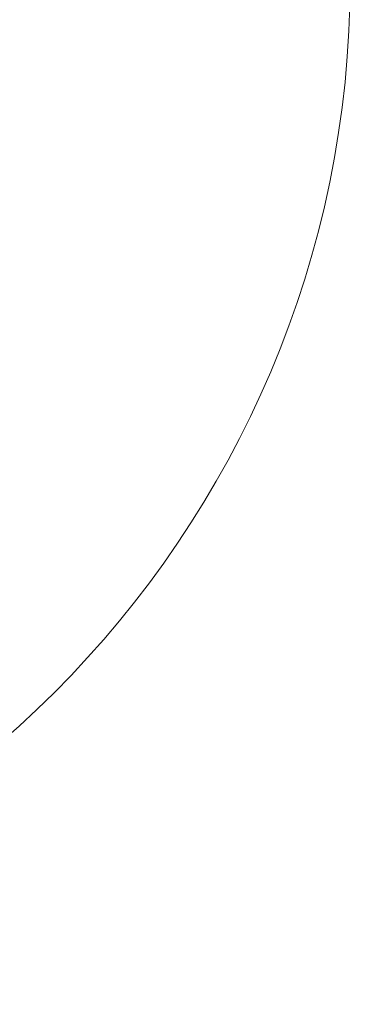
# Model space of a CAD drawing. Header units: inches. Extents: x 37.5 to 70.3, y 17.4 to 61.6.
# Tile 178 of 256: x 56.306 to 56.57, y 39.371 to 40.158. Entities that reach past the tile are written whole.
import ezdxf

# ---------------------------------------------------------------- set-up
doc = ezdxf.new("R2010")
doc.units = ezdxf.units.IN
doc.header["$MEASUREMENT"] = 0
doc.layers.add('10_CLOSED_AREAS', color=7, linetype='Continuous', lineweight=18)
doc.layers.add('20_EXACT_CIRCLES', color=7, linetype='Continuous', lineweight=18)

msp = doc.modelspace()

# ---------------------------------------------------------------- linework, layer by layer
at = {"layer": '10_CLOSED_AREAS'}
msp.add_open_spline([(54.5139, 38.8271), (54.53329, 39.0573), (54.28496, 39.27536), (54.21032, 39.4994), (54.18576, 39.62227), (54.1612, 39.74513), (54.13664, 39.86799), (54.14719, 40.07369), (54.15775, 40.27939), (54.16831, 40.48508), (53.97673, 40.61242), (53.77519, 40.72409), (53.56566, 40.81902), (53.27227, 40.60786), (52.93535, 40.465), (52.57959, 40.40091), (52.44827, 40.43539), (52.30899, 40.42237), (52.18634, 40.36414), (52.43589, 40.11982), (52.68543, 39.8755), (52.93497, 39.63118), (53.37192, 39.11838), (53.69289, 38.5172), (53.87588, 37.86882), (54.05623, 37.72532), (54.32061, 37.73235), (54.5452, 37.73235), (55.00069, 37.69737), (55.45863, 37.75151), (55.8934, 37.89175), (56.12796, 37.92255), (56.35067, 38.01311), (56.54016, 38.15474), (56.50979, 38.27521), (56.45097, 38.38663), (56.36862, 38.47965), (56.17727, 38.47963), (55.93758, 38.44743), (55.75799, 38.38589), (55.66853, 38.4132), (55.57476, 38.42362), (55.48148, 38.41661), (55.36686, 38.45006), (55.25223, 38.4835), (55.13761, 38.51694), (55.03669, 38.60456), (54.90144, 38.64159), (54.76996, 38.6176), (54.85809, 38.4444), (54.81281, 38.23314), (54.66144, 38.11127), (54.51008, 37.9894), (54.29403, 37.99025), (54.14362, 38.11331), (53.99322, 38.23636), (53.9496, 38.44797), (54.03909, 38.62047), (54.12857, 38.79297), (54.32668, 38.87919), (54.5139, 38.8271)], degree=3, knots=[0, 0, 0, 0, 0.05, 0.05, 0.05, 0.1, 0.1, 0.1, 0.15, 0.15, 0.15, 0.2, 0.2, 0.2, 0.25, 0.25, 0.25, 0.3, 0.3, 0.3, 0.35, 0.35, 0.35, 0.4, 0.4, 0.4, 0.45, 0.45, 0.45, 0.5, 0.5, 0.5, 0.55, 0.55, 0.55, 0.6, 0.6, 0.6, 0.65, 0.65, 0.65, 0.7, 0.7, 0.7, 0.75, 0.75, 0.75, 0.8, 0.8, 0.8, 0.85, 0.85, 0.85, 0.9, 0.9, 0.9, 0.95, 0.95, 0.95, 1, 1, 1, 1], dxfattribs=at)
at = {"layer": '20_EXACT_CIRCLES'}
msp.add_circle((55.76224, 40.19104), 0.80746, dxfattribs=at)

doc.saveas('drawing.dxf')
